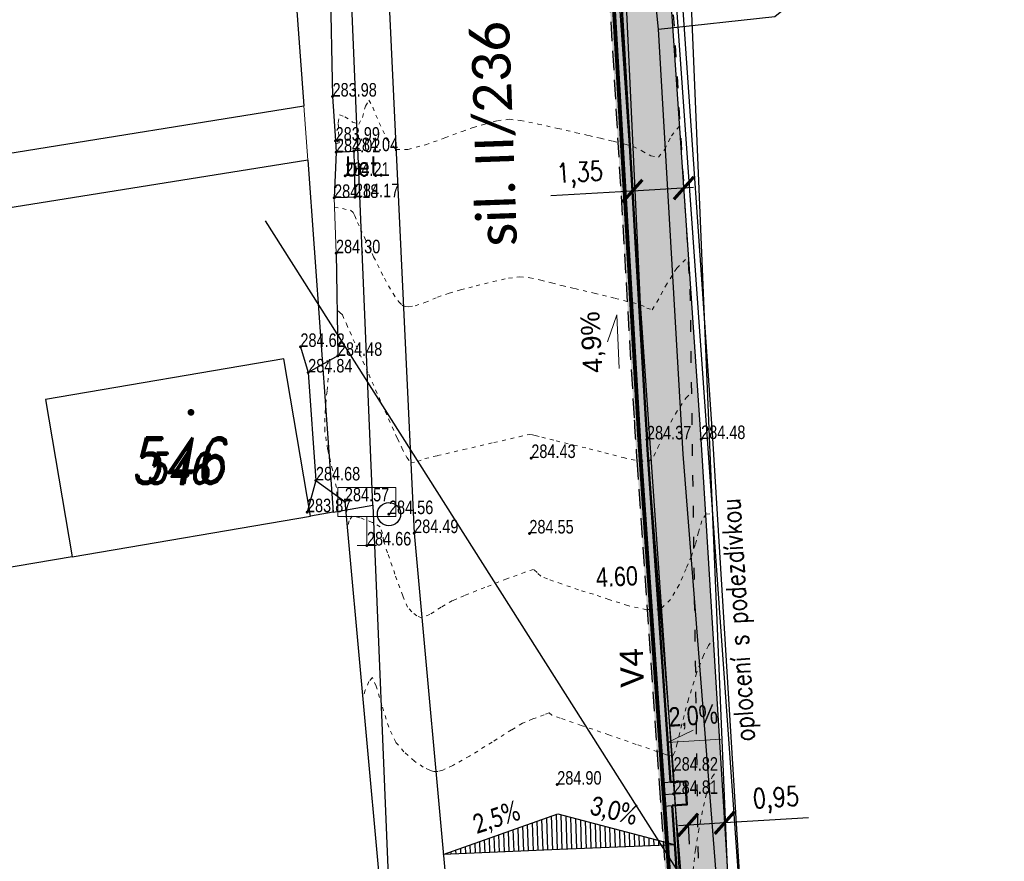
# Model space of a CAD drawing. Header units: feet. Extents: x -783217 to -782936, y -1044805 to -1043930.
# Tile 69 of 81: x -783015 to -782990, y -1044280 to -1044258. Entities that reach past the tile are written whole.
import ezdxf
from ezdxf import colors
from ezdxf.entities.mleader import LeaderData, LeaderLine
from ezdxf.enums import TextEntityAlignment as Align
from ezdxf.math import Vec2, Vec3

# ---------------------------------------------------------------- set-up
doc = ezdxf.new("R2010")
doc.units = ezdxf.units.FT
doc.header["$MEASUREMENT"] = 0
for name, pattern in [('0.09', [0.8, 0.3, -0.5]), ('ACAD_ISO07W100', [3, 0, -3]), ('V1a', [1, 1, 0]), ('ČÁRKOVANÁ', [0.75, 0.5, -0.25])]:
    doc.linetypes.add(name, pattern=pattern)
doc.layers.get('Defpoints').update_dxf_attribs({"lineweight": 9})
for name, color, linetype, lineweight in [('_DZ vodorovné', 5, 'Continuous', 15), ('Dopravní zařízen', 7, 'Continuous', 13), ('K_silniční obrubník', 1, 'Continuous', 50), ('KN_hranice pozemků', 140, 'Continuous', 30), ('KN_slučky', 253, 'Continuous', 9), ('S_RIS', 12, 'Continuous', 9), ('Vrstevnice', 250, 'ACAD_ISO07W100', 15), ('Vrstva 51', 7, 'Continuous', 0), ('Z_BUDOVY', 7, 'Continuous', 30), ('Z_Popisy', 7, 'Continuous', 9), ('Z_vjezd', 30, 'Continuous', 30), ('Z_VÝŠKY', 7, 'Continuous', 9), ('Z_VÝŠKY NETISK', 252, 'Continuous', 9), ('ŠRAFY', 9, 'Continuous', 9)]:
    doc.layers.add(name, color=color, linetype=linetype, lineweight=lineweight)
doc.layers.add('A-sklony', color=7, linetype='Continuous', true_color=0xfa052e)
for name, color, linetype in [('A_kóty', 1, 'Continuous'), ('A_kóty směrová', 1, 'Continuous'), ('A_výšky a sklony', 1, 'Continuous'), ('K-HRANA KOMUNIKACE', 1, 'Continuous'), ('KN_POZEMKY 500', 140, 'Continuous'), ('KN_značky kultur', 7, 'Continuous'), ('KN_čísla pozemků', 140, 'Continuous'), ('nové sklony', 1, 'Continuous'), ('POPISKY NOVÉ STA', 7, 'Continuous'), ('S_CETIN_METALIKA', 6, 'SDELSPOJO'), ('S_CETIN_NEPROVOZ', 8, '0.09'), ('S_KAN_ZN', 32, 'Continuous'), ('S_optický zaměřený', 200, 'SDELSPOJO'), ('Sítě-NN nadzem', 82, 'SILVNNN'), ('Z_hrany ploch', 7, 'Continuous'), ('Z_oploceni', 3, 'PLOTDRTL'), ('Z_PROPUST', 152, 'Continuous'), ('Z_ULICE POPIS', 7, 'Continuous')]:
    doc.layers.add(name, color=color, linetype=linetype)
doc.layers.add('SRF_CHODNÍKY', color=7, linetype='Continuous', lineweight=25, true_color=0xf5f089)
doc.styles.add('calibri', font='calibri.ttf')
doc.styles.add('Legend', font='calibri.ttf')
doc.styles.add('RomanD', font='romand.shx', dxfattribs={"width": 0.7, "oblique": 10})
doc.styles.add('ROMANS', font='romans.shx', dxfattribs={"width": 0.8})
doc.styles.add('Style-cs_Working', font='cs_Working.shx')
doc.styles.add('znacky', font='arial.ttf')
doc.linetypes.add('6.2321', pattern='A,3.5,-4,[24,dgnlstyle-is.shx,S=0.015865,R=0,X=0,Y=0],6,-3,3.5', length=20)
doc.linetypes.add('PLOTDRTL', pattern='A,5,[95,civil.shx,S=1,R=0,X=0,Y=0],5', length=10)
doc.linetypes.add('SDELSPOJO', pattern='A,7,-6,[31,civil.shx,S=1,R=0,X=0,Y=0],-6', length=19)
doc.linetypes.add('SILVNNN', pattern='A,2,-2,2,-6.5,[28,civil.shx,S=1,R=0,X=0,Y=0],-6.5', length=19)
doc.dimstyles.new('situ 250', dxfattribs={"dimscale": 0.25, "dimtxt": 2, "dimasz": 2.2, "dimexe": 2, "dimexo": 2, "dimgap": 0.8, "dimtad": 1, "dimrnd": 0.05, "dimzin": 3, "dimtxsty": 'ROMANS', "dimblk": 'ARCHTICK', "dimcen": 0.09, "dimdle": 1, "dimadec": 1, "dimazin": 3, "dimtfac": 1, "dimtofl": 0, "dimtmove": 0, "dimatfit": 2, "dimldrblk": 'TerminatorOpen_0.5', "dimfxl": 4, "dimfxlon": 1, "dimfrac": 2, "dimtzin": 3, "dimarcsym": 0})

# ---------------------------------------------------------------- blocks, each defined once
blk = doc.blocks.new('6.301')
at = {"layer": 'S_KAN_ZN'}
blk.add_line((-0.5, 0), (0.5, 0), dxfattribs=at)
at = {"layer": 'S_KAN_ZN', "flags": 128}
blk.add_lwpolyline([(-0.5, -0.502), (0.501, -0.502), (0.501, 0.501), (-0.5, 0.501), (-0.5, -0.502)], close=True, dxfattribs=at)
blk = doc.blocks.new('6.200')
at = {"layer": 'S_KAN_ZN', "linetype": 'Continuous'}
blk.add_circle((0, 0), 1, dxfattribs=at)
blk = doc.blocks.new('5.261')
at = {"layer": 'Dopravní zařízen', "linetype": 'Continuous'}
for p, q in [((0, 1.5), (0, 0)), ((-0.5, 0), (0.5, 0))]:
    blk.add_line(p, q, dxfattribs=at)
at = {"layer": 'Dopravní zařízen', "linetype": 'Continuous', "flags": 128}
blk.add_lwpolyline([(-1.5, 1.5), (1.5, 1.5), (1.5, 3), (-1.5, 3), (-1.5, 1.5)], close=True, dxfattribs=at)
blk = doc.blocks.new('4.02_1')
at = {"layer": 'KN_značky kultur', "linetype": 'Continuous'}
h = blk.add_hatch(color=256, dxfattribs=at)
edge = h.paths.add_edge_path()
edge.add_arc((0, 0), 0.175, 0, 360)
blk = doc.blocks.new('_ArchTick')
at = {"color": 0, "linetype": 'ByBlock', "const_width": 0.15}
blk.add_lwpolyline([(-0.5, -0.5), (0.5, 0.5)], dxfattribs=at)
blk = doc.blocks.new('*D39')
at = {"layer": 'A_kóty', "color": 0, "linetype": 'Continuous', "lineweight": -2, "ltscale": 0.5, "transparency": 16777216}
for p, q in [((-782999.167, -1044262.622), (-782999.196, -1044262.123)), ((-782997.835, -1044262.544), (-782997.864, -1044262.044)), ((-782999.167, -1044262.622), (-783001.275, -1044262.746)), ((-782997.585, -1044262.529), (-782999.167, -1044262.622))]:
    blk.add_line(p, q, dxfattribs=at)
at = {"layer": 'Defpoints', "color": 0, "linetype": 'Continuous', "ltscale": 0.5, "transparency": 16777216}
for p in [(-782999.167, -1044262.622), (-782997.83, -1044262.625), (-782999.162, -1044262.703)]:
    blk.add_point(p, dxfattribs=at)
at = {"layer": 'A_kóty', "color": 0, "linetype": 'Continuous', "lineweight": -2, "ltscale": 0.5, "transparency": 16777216, "xscale": 0.55, "yscale": 0.55, "zscale": 0.55}
for p, rotation in [((-782999.167, -1044262.622), 183.3594328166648), ((-782997.835, -1044262.544), 3.359432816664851)]:
    blk.add_blockref('_ArchTick', p, dxfattribs=dict(at, rotation=rotation))
at = {"layer": 'A_kóty', "color": 0, "linetype": 'Continuous', "ltscale": 0.5, "transparency": 16777216, "insert": (-783000.525, -1044262.203), "char_height": 0.5, "attachment_point": 5, "rotation": 3.3594, "style": 'ROMANS'}
blk.add_mtext('1,35', dxfattribs=at)
blk = doc.blocks.new('TerminatorOpen_0.5')
at = {"color": 0, "linetype": 'ByBlock', "lineweight": -2}
for q in [(-1, 0.25), (-1, 0), (-1, -0.25)]:
    blk.add_line((0, 0), q, dxfattribs=at)
blk = doc.blocks.new('SKLON CH')
at = {"layer": 'A_výšky a sklony', "lineweight": 15, "ltscale": 0.1}
blk.add_lwpolyline([(0.437, -0.148), (-0.872, 0.295), (-0.135, 0.336)], dxfattribs=at)
at = {"layer": 'A_výšky a sklony', "style": 'znacky', "width": 0.8}
blk.add_text('2,0%%%', height=0.5, rotation=341.7285, dxfattribs=at).set_placement((-0.674, 0.649))
blk = doc.blocks.new('*D82')
at = {"layer": 'A_kóty směrová', "color": 0, "linetype": 'Continuous', "lineweight": -2, "ltscale": 0.5, "transparency": 16777216}
for p, q in [((-782997.976, -1044279.016), (-782996.779, -1044278.942)), ((-782997.728, -1044278.976), (-782997.696, -1044279.499)), ((-782996.78, -1044278.918), (-782996.748, -1044279.441)), ((-782996.779, -1044278.942), (-782994.614, -1044278.808))]:
    blk.add_line(p, q, dxfattribs=at)
at = {"layer": 'Defpoints', "color": 0, "linetype": 'Continuous', "ltscale": 0.5, "transparency": 16777216}
for p in [(-782997.759, -1044278.477), (-782996.811, -1044278.419), (-782996.779, -1044278.942)]:
    blk.add_point(p, dxfattribs=at)
at = {"layer": 'A_kóty směrová', "color": 0, "linetype": 'Continuous', "lineweight": -2, "ltscale": 0.5, "transparency": 16777216, "xscale": 0.55, "yscale": 0.55, "zscale": 0.55}
for p, rotation in [((-782997.727, -1044279), 183.5293970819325), ((-782996.779, -1044278.942), 3.52939708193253)]:
    blk.add_blockref('_ArchTick', p, dxfattribs=dict(at, rotation=rotation))
at = {"layer": 'A_kóty směrová', "color": 0, "linetype": 'Continuous', "ltscale": 0.5, "transparency": 16777216, "insert": (-782995.452, -1044278.361), "char_height": 0.5, "attachment_point": 5, "rotation": 3.5294, "style": 'ROMANS'}
blk.add_mtext('0,95', dxfattribs=at)

msp = doc.modelspace()

# ---------------------------------------------------------------- hatches: boundary and pattern name
at = {"layer": 'A-sklony'}
h = msp.add_hatch(dxfattribs=at)
h.set_pattern_fill('ANSI31', angle=406.8713)
h.set_pattern_definition([(91.871313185, (-1244709.95436, 173195.39485), (-0.124933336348, -0.004081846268), [])])
h.paths.add_polyline_path([(-782998.053, -1044279.512), (-783004.056, -1044279.767), (-783001.093, -1044278.712)])
at = {"layer": 'SRF_CHODNÍKY', "linetype": 'Continuous', "ltscale": 0.5}
h = msp.add_hatch(color=256, dxfattribs=at)
h.dxf.hatch_style = 1
edge = h.paths.add_edge_path()
edge.add_line((-782993.421, -1044284.929), (-782994.29, -1044283.92))
edge.add_line((-782994.29, -1044283.92), (-782995.825, -1044283.567))
edge.add_arc((-782995.601, -1044282.592), 1, 181.5855, 257.0501, ccw=False)
edge.add_line((-782996.6, -1044282.62), (-782996.64, -1044281.19))
edge.add_line((-782996.64, -1044281.19), (-782997.39, -1044269.03))
edge.add_line((-782997.39, -1044269.03), (-782998.27, -1044256.22))
edge.add_line((-782998.27, -1044256.22), (-782998.36, -1044255.04))
edge.add_line((-782998.36, -1044255.04), (-782998.72, -1044244.8))
edge.add_line((-782998.72, -1044244.8), (-782998.744, -1044244.241))
edge.add_line((-782998.744, -1044244.241), (-782999.638, -1044244.278))
edge.add_line((-782999.638, -1044244.278), (-782999.617, -1044244.778))
edge.add_line((-782999.617, -1044244.778), (-783000.027, -1044244.795))
edge.add_line((-783000.027, -1044244.795), (-782999.77, -1044251.12))
edge.add_line((-782999.77, -1044251.12), (-782999.699, -1044251.117))
edge.add_line((-782999.699, -1044251.117), (-782999.679, -1044251.618))
edge.add_line((-782999.679, -1044251.618), (-782999.75, -1044251.621))
edge.add_line((-782999.75, -1044251.621), (-782999.646, -1044254.181))
edge.add_arc((-782899.728, -1044250.127), 100, 182.3234, 183.35943)
edge.add_line((-782999.556, -1044255.986), (-782998.82, -1044268.526))
edge.add_arc((-782898.992, -1044262.666), 100, 183.35943, 183.94987)
edge.add_line((-782998.755, -1044269.554), (-782998.178, -1044277.9))
edge.add_line((-782998.178, -1044277.9), (-782997.796, -1044277.876))
edge.add_line((-782997.796, -1044277.876), (-782997.759, -1044278.477))
edge.add_line((-782997.759, -1044278.477), (-782998.137, -1044278.503))
edge.add_line((-782998.137, -1044278.503), (-782997.861, -1044282.493))
edge.add_arc((-782993.372, -1044282.183), 4.5, 183.9499, 258.4541)
edge.add_line((-782994.272, -1044286.592), (-782990.347, -1044287.396))
edge.add_line((-782990.347, -1044287.396), (-782990.268, -1044287.009))
edge.add_line((-782990.268, -1044287.009), (-782989.987, -1044285.631))
edge.add_line((-782989.987, -1044285.631), (-782993.421, -1044284.929))
at = {"layer": 'ŠRAFY', "ltscale": 0.5}
h = msp.add_hatch(color=256, dxfattribs=at)
h.dxf.hatch_style = 1
h.paths.add_polyline_path([(-783001.53, -1044207.172, 0.087983), (-783001.779, -1044209.006), (-783000.121, -1044249.863), (-782999.821, -1044249.873), (-783001.479, -1044208.994, -0.087983), (-783001.244, -1044207.263), (-782999.86, -1044202.948, -0.321897), (-782998.922, -1044202.254), (-782998.831, -1044201.956, 0.34229), (-783000.145, -1044202.856), (-783000.533, -1044204.064)])
h.paths.add_polyline_path([(-782994.332, -1044286.886), (-782986.932, -1044288.398), (-782986.87, -1044288.105), (-782994.272, -1044286.592, -0.337044), (-782997.861, -1044282.493), (-782998.137, -1044278.503), (-782997.759, -1044278.477), (-782997.796, -1044277.876), (-782998.178, -1044277.9), (-782998.755, -1044269.554, -0.002576), (-782998.82, -1044268.526), (-782999.556, -1044255.986, -0.004521), (-782999.646, -1044254.181), (-782999.717, -1044252.423), (-783000.014, -1044252.421), (-782999.946, -1044254.193, 0.004521), (-782999.856, -1044256.004), (-782999.12, -1044268.543, 0.002576), (-782999.054, -1044269.575), (-782998.478, -1044277.92), (-782998.16, -1044282.514, 0.337044)])
h.paths.add_polyline_path([(-782984.862, -1044288.821), (-782984.802, -1044288.527), (-782986.87, -1044288.105), (-782986.932, -1044288.398)])

# ---------------------------------------------------------------- linework, layer by layer
at = {"layer": '_DZ vodorovné', "linetype": 'V1a', "const_width": 0.1}
msp.add_lwpolyline([(-783001.658, -1044209.533), (-782999.846, -1044254.189, 0.004521), (-782999.756, -1044255.998), (-782999.02, -1044268.537, 0.002576), (-782998.954, -1044269.568), (-782998.061, -1044282.507)], format="xyb", dxfattribs=at)
at = {"layer": 'A-sklony', "color": 7}
msp.add_lwpolyline([(-783001.052, -1044279.638), (-783001.053, -1044279.638), (-783001.052, -1044279.638), (-783004.056, -1044279.767), (-783001.093, -1044278.712), (-782998.053, -1044279.512)], close=True, dxfattribs=at)
at = {"layer": 'K-HRANA KOMUNIKACE', "linetype": 'ČÁRKOVANÁ'}
for points in [[(-783000.07, -1044251.132), (-782999.946, -1044254.193, 0.004521), (-782999.856, -1044256.004), (-782999.12, -1044268.543, 0.002576), (-782999.054, -1044269.575), (-782998.478, -1044277.92)], [(-782998.478, -1044277.92), (-782998.16, -1044282.514, 0.337044), (-782994.332, -1044286.886), (-782984.862, -1044288.821)]]:
    msp.add_lwpolyline(points, format="xyb", dxfattribs=at)
at = {"layer": 'K_silniční obrubník', "linetype": 'Continuous', "ltscale": 0.5}
for points in [[(-782999.75, -1044251.621), (-782999.646, -1044254.181, 0.004521), (-782999.556, -1044255.986), (-782998.82, -1044268.526, 0.002576), (-782998.755, -1044269.554), (-782998.178, -1044277.9)], [(-782998.137, -1044278.503), (-782997.861, -1044282.493, 0.337044), (-782994.272, -1044286.592), (-782984.802, -1044288.527)]]:
    msp.add_lwpolyline(points, format="xyb", dxfattribs=at)
msp.add_lwpolyline([(-782998.137, -1044278.503), (-782997.759, -1044278.477), (-782997.796, -1044277.876), (-782998.178, -1044277.9)], dxfattribs=at)
at = {"layer": 'KN_hranice pozemků', "linetype": 'Continuous'}
for p, q in [((-782998.26, -1044243), (-782996.57, -1044283.61)), ((-783005.88, -1044270.74), (-783006.71, -1044250.81)), ((-783008.34, -1044251.11), (-783007.66, -1044260.42)), ((-783047.42, -1044266.83), (-783007.66, -1044260.42)), ((-783007.56, -1044261.82), (-783047.27, -1044268.19)), ((-783007.56, -1044261.82), (-783006.9, -1044270.92)), ((-783008.18, -1044266.96), (-783014.34, -1044268.01)), ((-783007.49, -1044271.02), (-783008.18, -1044266.96)), ((-783014.34, -1044268.01), (-783013.65, -1044272.07)), ((-783006.9, -1044270.92), (-783005.88, -1044270.74)), ((-783005.88, -1044270.74), (-783005.17, -1044287.71)), ((-783013.65, -1044272.07), (-783007.49, -1044271.02)), ((-783006.9, -1044270.92), (-783007.49, -1044271.02)), ((-783013.65, -1044272.07), (-783056.57, -1044279.43))]:
    msp.add_line(p, q, dxfattribs=at)
at = {"layer": 'KN_slučky', "linetype": 'Continuous'}
msp.add_line((-783007.66, -1044260.42), (-783007.56, -1044261.82), dxfattribs=at)
at = {"layer": 'nové sklony', "lineweight": 15, "ltscale": 0.1}
msp.add_lwpolyline([(-782999.506, -1044267.204), (-782999.57, -1044265.824), (-782999.813, -1044266.521)], dxfattribs=at)
at = {"layer": 'S_CETIN_METALIKA', "ltscale": 0.2, "flags": 128}
msp.add_lwpolyline([(-782998.49, -1044258.44), (-782995.48, -1044258.11), (-782993.49, -1044256.49), (-782987.81, -1044256.32), (-782979.93, -1044256.19), (-782979.93, -1044255.18)], dxfattribs=at)
at = {"layer": 'S_CETIN_NEPROVOZ'}
msp.add_lwpolyline([(-783001, -1044210.152), (-782997.68, -1044265.16), (-782997.45, -1044281.192), (-782996.76, -1044282.904), (-782994.95, -1044284.968), (-782981.48, -1044288.504), (-782981.386, -1044289.284), (-782981.787, -1044295.27), (-782981.95, -1044296.04), (-782989.04, -1044296.576), (-782991.27, -1044297.568), (-782994.53, -1044301.384), (-782995.43, -1044304.31)], dxfattribs=at)
at = {"layer": 'S_optický zaměřený', "ltscale": 0.2, "flags": 128}
for points in [[(-782998.49, -1044258.44), (-782998.69, -1044256.48), (-782998.72, -1044254.87), (-782999.14, -1044245.6), (-782999.55, -1044238), (-782999.95, -1044230.62), (-783000.16, -1044221.13), (-783000.47, -1044214.65), (-783000.24, -1044213.24), (-783000.14, -1044212.67)], [(-782986.83, -1044295.95), (-782987.67, -1044286.28), (-782994.87, -1044284.49), (-782996.51, -1044283.04), (-782996.99, -1044280.36), (-782997.85, -1044269.42), (-782998.49, -1044258.44)]]:
    msp.add_lwpolyline(points, dxfattribs=at)
at = {"layer": 'S_RIS', "linetype": 'Continuous'}
msp.add_line((-783006.88, -1044262.8), (-783006.83, -1044264.23), dxfattribs=at)
at = {"layer": 'Sítě-NN nadzem', "ltscale": 0.2, "flags": 128}
for points in [[(-782996.236, -1044282.964), (-782999.367, -1044238.858)], [(-782996.236, -1044282.964), (-783008.655, -1044263.387)]]:
    msp.add_lwpolyline(points, dxfattribs=at)
at = {"layer": 'Vrstevnice', "ltscale": 0.04}
for points, elevation in [([(-783006.842, -1044261.398), (-783006.746, -1044261.374), (-783006.759, -1044261.194), (-783006.773, -1044260.858), (-783006.737, -1044260.65), (-783006.598, -1044260.701), (-783006.401, -1044260.838), (-783006.241, -1044260.894), (-783006.147, -1044260.717), (-783006.069, -1044260.43), (-783005.983, -1044260.277), (-783005.878, -1044260.453), (-783005.717, -1044260.858), (-783005.513, -1044261.288), (-783005.28, -1044261.544), (-783004.974, -1044261.545), (-783004.519, -1044261.426), (-783004.017, -1044261.25), (-783003.571, -1044261.081), (-783003.284, -1044260.981), (-783002.979, -1044260.893), (-783002.658, -1044260.806), (-783002.351, -1044260.765), (-783002.06, -1044260.8), (-783001.606, -1044260.889), (-783001.091, -1044261.003), (-783000.62, -1044261.113), (-783000.297, -1044261.188), (-782999.995, -1044261.256), (-782999.666, -1044261.333), (-782999.365, -1044261.408), (-782999.148, -1044261.47), (-782998.922, -1044261.582), (-782998.69, -1044261.709), (-782998.494, -1044261.742), (-782998.332, -1044261.542), (-782998.156, -1044261.195), (-782997.946, -1044260.939), (-782997.943, -1044260.939)], 284), ([(-783006.872, -1044263.038), (-783006.663, -1044263.076), (-783006.453, -1044263.115), (-783006.383, -1044263.177), (-783006.346, -1044263.26), (-783006.272, -1044263.431), (-783006.197, -1044263.594), (-783006.083, -1044263.839), (-783005.858, -1044264.319), (-783005.579, -1044264.875), (-783005.355, -1044265.27), (-783005.207, -1044265.485), (-783005.123, -1044265.57), (-783005.088, -1044265.592), (-783005.045, -1044265.605), (-783004.948, -1044265.614), (-783004.781, -1044265.588), (-783004.532, -1044265.503), (-783004.208, -1044265.366), (-783003.907, -1044265.258), (-783003.608, -1044265.178), (-783003.204, -1044265.07), (-783002.767, -1044264.96), (-783002.37, -1044264.874), (-783002.085, -1044264.837), (-783001.818, -1044264.86), (-783001.536, -1044264.92), (-783001.254, -1044264.995), (-783000.987, -1044265.063), (-783000.654, -1044265.142), (-783000.151, -1044265.263), (-782999.612, -1044265.395), (-782999.169, -1044265.505), (-782998.955, -1044265.562), (-782998.797, -1044265.644), (-782998.654, -1044265.687), (-782998.533, -1044265.494), (-782998.308, -1044265.075), (-782998.022, -1044264.617), (-782997.714, -1044264.311)], 284.2), ([(-783006.802, -1044265.702), (-783006.734, -1044265.762), (-783006.666, -1044265.822), (-783006.561, -1044266.053), (-783006.311, -1044266.618), (-783005.984, -1044267.356), (-783005.65, -1044268.108), (-783005.379, -1044268.715), (-783005.24, -1044269.019), (-783005.126, -1044269.259), (-783005.002, -1044269.506), (-783004.896, -1044269.639), (-783004.724, -1044269.611), (-783004.53, -1044269.535), (-783004.206, -1044269.459), (-783003.532, -1044269.302), (-783002.749, -1044269.121), (-783002.098, -1044268.972), (-783001.82, -1044268.909), (-783001.748, -1044268.922), (-783001.677, -1044268.939), (-783001.512, -1044268.98), (-783001.136, -1044269.074), (-783000.683, -1044269.185), (-783000.285, -1044269.28), (-782999.883, -1044269.383), (-782999.409, -1044269.508), (-782998.988, -1044269.601), (-782998.744, -1044269.611), (-782998.613, -1044269.471), (-782998.51, -1044269.248), (-782998.408, -1044269.037), (-782998.273, -1044268.783), (-782998.054, -1044268.377), (-782997.78, -1044267.962), (-782997.631, -1044267.822)], 284.4), ([(-783006.805, -1044270.493), (-783006.817, -1044270.281), (-783006.921, -1044269.829), (-783007.046, -1044269.289), (-783007.122, -1044268.812), (-783007.112, -1044268.332), (-783007.061, -1044267.779), (-783007.02, -1044267.295), (-783007.037, -1044267.023), (-783007.068, -1044266.997)], 284.6), ([(-782997.162, -1044270.964), (-782997.27, -1044270.976), (-782997.373, -1044271.142), (-782997.458, -1044271.433), (-782997.542, -1044271.765), (-782997.641, -1044272.055), (-782997.776, -1044272.38), (-782997.958, -1044272.795), (-782998.18, -1044273.18), (-782998.437, -1044273.415), (-782998.802, -1044273.441), (-782999.281, -1044273.334), (-782999.774, -1044273.173), (-783000.176, -1044273.042), (-783000.563, -1044272.923), (-783000.999, -1044272.774), (-783001.363, -1044272.642), (-783001.538, -1044272.573), (-783001.633, -1044272.477), (-783001.727, -1044272.397), (-783001.94, -1044272.466), (-783002.412, -1044272.642), (-783002.986, -1044272.865), (-783003.507, -1044273.073), (-783003.817, -1044273.204), (-783004.11, -1044273.373), (-783004.408, -1044273.562), (-783004.61, -1044273.647), (-783004.74, -1044273.598), (-783004.873, -1044273.494), (-783004.978, -1044273.378), (-783005.105, -1044273.081), (-783005.306, -1044272.525), (-783005.499, -1044271.967), (-783005.599, -1044271.667), (-783005.63, -1044271.467), (-783005.688, -1044271.294), (-783005.892, -1044271.182), (-783006.211, -1044271.062), (-783006.41, -1044271.02), (-783006.491, -1044271.139), (-783006.539, -1044271.304)], 284.6), ([(-782997.155, -1044274.308), (-782997.198, -1044274.364), (-782997.331, -1044274.619), (-782997.508, -1044275.08), (-782997.716, -1044275.752), (-782997.89, -1044276.402), (-782998.011, -1044276.895), (-782998.058, -1044277.096), (-782998.092, -1044277.162), (-782998.131, -1044277.22), (-782998.206, -1044277.207), (-782998.289, -1044277.186), (-782998.516, -1044277.108), (-782999.066, -1044276.919), (-782999.777, -1044276.674), (-783000.487, -1044276.429), (-783001.033, -1044276.241), (-783001.253, -1044276.164), (-783001.316, -1044276.106), (-783001.452, -1044276.153), (-783001.74, -1044276.261), (-783002.012, -1044276.375), (-783002.293, -1044276.544), (-783002.792, -1044276.862), (-783003.375, -1044277.221), (-783003.81, -1044277.463), (-783004.071, -1044277.583), (-783004.199, -1044277.62), (-783004.246, -1044277.623), (-783004.297, -1044277.617), (-783004.405, -1044277.588), (-783004.575, -1044277.508), (-783004.804, -1044277.351), (-783005.072, -1044277.11), (-783005.283, -1044276.865), (-783005.464, -1044276.476), (-783005.643, -1044275.917), (-783005.794, -1044275.415), (-783005.89, -1044275.195), (-783005.981, -1044275.295), (-783006.074, -1044275.516), (-783006.135, -1044275.734)], 284.8), ([(-782997.599, -1044280.173), (-782997.537, -1044279.638), (-782997.459, -1044279.176), (-782997.372, -1044278.734), (-782997.262, -1044278.224), (-782997.103, -1044277.762), (-782996.987, -1044277.611)], 285)]:
    msp.add_lwpolyline(points, dxfattribs=dict(at, elevation=elevation))
at = {"layer": 'Vrstva 51', "color": 7, "linetype": 'Continuous', "lineweight": 53}
for p in [(-783006.92, -1044260.18), (-783006.84, -1044261.32), (-783006.83, -1044261.62), (-783006.37, -1044261.59), (-783006.59, -1044262.23), (-783006.88, -1044262.8), (-783006.34, -1044262.78), (-783006.83, -1044264.23), (-783007.75, -1044266.65), (-783006.78, -1044266.88), (-783007.55, -1044267.31), (-782998.79, -1044269.04), (-782997.39, -1044269.03), (-783001.78, -1044269.52), (-783007.35, -1044270.1), (-783006.6, -1044270.64), (-783007.58, -1044270.92), (-783005.46, -1044270.97), (-783004.81, -1044271.46), (-783001.83, -1044271.47), (-783006.03, -1044271.78), (-782998.1, -1044277.6), (-783001.11, -1044277.96), (-782998.1, -1044278.2)]:
    msp.add_point(p, dxfattribs=at)
at = {"layer": 'Z_BUDOVY', "linetype": 'Continuous', "flags": 128}
for points in [[(-783007.75, -1044266.65), (-783007.55, -1044267.31)], [(-783007.35, -1044270.1), (-783007.58, -1044270.92)]]:
    msp.add_lwpolyline(points, dxfattribs=at)
at = {"layer": 'Z_hrany ploch', "linetype": 'Continuous', "flags": 128}
for points in [[(-783018.56, -1044171.48), (-783016.37, -1044175.23), (-783013.48, -1044181.4), (-783013.33, -1044182.61), (-783010.74, -1044190.76), (-783009.14, -1044197.65), (-783008.33, -1044203.87), (-783007.86, -1044208.66), (-783007.32, -1044214.5), (-783006.88, -1044218.02), (-783006.49, -1044227.11), (-783006.56, -1044231.05), (-783006.13, -1044240.7), (-783005.92, -1044245.7), (-783005.87, -1044251.39), (-783005.5, -1044256.89), (-783004.81, -1044271.46), (-783003.9, -1044281.4), (-783003.68, -1044286.25), (-783003.33, -1044292.49)], [(-782971.42, -1044291.55), (-782973.76, -1044290.88), (-782981.98, -1044289.1), (-782991.19, -1044287.23), (-782994.22, -1044286.19), (-782995, -1044285.37), (-782996.25, -1044283.82), (-782997.92, -1044280.7), (-782998.1, -1044277.6), (-782998.79, -1044269.04), (-782999.4, -1044256.15), (-782999.38, -1044254.68), (-782999.53, -1044251.12), (-782999.8, -1044245.11), (-782999.99, -1044238.08), (-783001.13, -1044218.06), (-783001.17, -1044209.35), (-782998.85, -1044202.91), (-782997.8, -1044202.55), (-782997.09, -1044202.57), (-782996.93, -1044202.03), (-782993.14, -1044201.75), (-782991.96, -1044201.79)], [(-783006.83, -1044261.62), (-783006.37, -1044261.59), (-783006.34, -1044262.78), (-783006.88, -1044262.8)]]:
    msp.add_lwpolyline(points, dxfattribs=at)
at = {"layer": 'Z_oploceni', "ltscale": 0.5, "flags": 128}
for points in [[(-783007.25, -1044241.55), (-783007.35, -1044245.79), (-783007.32, -1044250.77), (-783006.98, -1044257.21), (-783006.92, -1044260.18)], [(-782973.25, -1044289.37), (-782981.86, -1044287.13), (-782990.55, -1044284.78), (-782994.29, -1044283.92), (-782996.64, -1044281.19), (-782997.39, -1044269.03), (-782998.27, -1044256.22)], [(-783006.92, -1044260.18), (-783006.84, -1044261.32)], [(-783006.84, -1044261.32), (-783006.83, -1044261.62)], [(-783006.83, -1044264.23), (-783006.78, -1044266.88), (-783007.55, -1044267.31)], [(-783007.35, -1044270.1), (-783006.6, -1044270.64), (-783005.65, -1044281.05), (-783005.37, -1044286.66), (-783005.35, -1044286.94)]]:
    msp.add_lwpolyline(points, dxfattribs=at)
at = {"layer": 'Z_oploceni', "linetype": 'ByBlock', "ltscale": 0.5, "flags": 128}
msp.add_lwpolyline([(-782973.174, -1044289.08), (-782981.783, -1044286.84), (-782990.477, -1044284.489), (-782994.127, -1044283.65), (-782996.347, -1044281.071), (-782997.091, -1044269.01), (-782997.971, -1044256.199)], dxfattribs=at)
at = {"layer": 'Z_PROPUST', "linetype": '6.2321', "ltscale": 0.1}
msp.add_lwpolyline([(-782995.477, -1044340.351), (-782996.02, -1044303.04), (-782998.078, -1044278.195), (-782999.939, -1044251.377), (-783002.61, -1044182.797)], dxfattribs=at)
at = {"layer": 'Z_vjezd'}
msp.add_line((-783006.83, -1044261.62), (-783006.88, -1044262.8), dxfattribs=at)
at = {"layer": 'Z_vjezd', "flags": 128}
msp.add_lwpolyline([(-783007.55, -1044267.31), (-783007.35, -1044270.1)], dxfattribs=at)

# ---------------------------------------------------------------- block references
at = {"layer": 'A_výšky a sklony', "linetype": 'Continuous', "rotation": 22.3122485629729}
msp.add_blockref('SKLON CH', (-782997.34, -1044276.812), dxfattribs=at)
at = {"layer": 'Dopravní zařízen', "linetype": 'Continuous', "xscale": 0.5, "yscale": 0.5, "zscale": 0.5}
msp.add_blockref('5.261', (-783006.03, -1044271.78), dxfattribs=at)
at = {"layer": 'KN_značky kultur', "linetype": 'Continuous', "xscale": 0.5, "yscale": 0.5}
msp.add_blockref('4.02_1', (-783010.58, -1044268.34), dxfattribs=at)
at = {"layer": 'S_KAN_ZN', "linetype": 'Continuous', "xscale": 0.3, "yscale": 0.3, "zscale": 0.5}
msp.add_blockref('6.200', (-783005.46, -1044270.97), dxfattribs=at)
at = {"layer": 'S_KAN_ZN', "linetype": 'Continuous', "xscale": 0.6000000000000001, "yscale": 0.6000000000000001, "zscale": 0.5, "rotation": 3.503552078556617}
msp.add_blockref('6.301', (-782998.078, -1044278.195), dxfattribs=at)

# ---------------------------------------------------------------- texts
at = {"layer": '_DZ vodorovné', "linetype": 'V1a', "style": 'Legend'}
msp.add_text('V4', height=0.6, rotation=91.7164, dxfattribs=at).set_placement((-782999.466, -1044275.455), align=Align.TOP_LEFT)
at = {"layer": 'A-sklony', "color": 7, "lineweight": 30, "style": 'Legend', "width": 0.8}
for tag, p, rotation in [('2,5%', (-783003.196, -1044279.239), 18.3547), ('3,0%', (-783000.304, -1044278.722), 346.4871)]:
    msp.add_attdef(tag, p, '2,5%', height=0.5, rotation=rotation, dxfattribs=at)
at = {"layer": 'A_výšky a sklony', "style": 'znacky', "width": 0.8}
msp.add_text('4.60', height=0.5, rotation=2.5808, dxfattribs=at).set_placement((-783000.099, -1044272.857))
at = {"layer": 'KN_POZEMKY 500', "color": 5, "linetype": 'Continuous', "style": 'RomanD', "oblique": 10, "width": 0.8}
msp.add_text('546', height=1.2, dxfattribs=at).set_placement((-783010.92, -1044270.19), align=Align.CENTER)
at = {"layer": 'KN_čísla pozemků', "color": 5, "linetype": 'Continuous', "style": 'RomanD', "oblique": 10, "width": 0.8}
msp.add_text('546', height=0.8, dxfattribs=at).set_placement((-783010.92, -1044270.19), align=Align.CENTER)
at = {"layer": 'nové sklony', "style": 'znacky'}
msp.add_text('4,9%%%', height=0.5, rotation=93.1711, dxfattribs=at).set_placement((-782999.936, -1044267.31))
at = {"layer": 'Z_Popisy', "linetype": 'Continuous', "style": 'ROMANS', "width": 0.8}
msp.add_text('bet.', height=0.5, dxfattribs=at).set_placement((-783006.59, -1044262.23))
at = {"layer": 'Z_ULICE POPIS', "linetype": 'Continuous', "style": 'calibri'}
msp.add_text('sil. II/236', height=1, rotation=92.0488, dxfattribs=at).set_placement((-783002.752, -1044261.147), align=Align.MIDDLE_CENTER)
at = {"layer": 'Z_VÝŠKY', "linetype": 'Continuous', "style": 'Style-cs_Working', "width": 0.8}
for s, p in [('283.98', (-783006.92, -1044260.18)), ('283.99', (-783006.84, -1044261.32)), ('284.21', (-783006.59, -1044262.23)), ('284.18', (-783006.88, -1044262.8)), ('284.30', (-783006.83, -1044264.23)), ('284.62', (-783007.75, -1044266.65)), ('284.84', (-783007.55, -1044267.31)), ('284.37', (-782998.79, -1044269.04)), ('284.43', (-783001.78, -1044269.52)), ('284.68', (-783007.35, -1044270.1)), ('283.87', (-783007.58, -1044270.92)), ('284.56', (-783005.46, -1044270.97)), ('284.55', (-783001.83, -1044271.47)), ('284.66', (-783006.03, -1044271.78)), ('284.82', (-782998.1, -1044277.6)), ('284.90', (-783001.11, -1044277.96)), ('284.81', (-782998.1, -1044278.2))]:
    msp.add_text(s, height=0.35, dxfattribs=at).set_placement(p)
at = {"layer": 'Z_VÝŠKY NETISK', "linetype": 'Continuous', "style": 'Style-cs_Working', "width": 0.8}
for s, p in [('284.02', (-783006.83, -1044261.62)), ('284.04', (-783006.37, -1044261.59)), ('284.17', (-783006.34, -1044262.78)), ('284.48', (-783006.78, -1044266.88)), ('284.48', (-782997.39, -1044269.03)), ('284.57', (-783006.6, -1044270.64)), ('284.49', (-783004.81, -1044271.46))]:
    msp.add_text(s, height=0.35, dxfattribs=at).set_placement(p)

# ---------------------------------------------------------------- dimensions: what is measured, and where the dimension line sits
at = {"layer": 'A_kóty', "linetype": 'Continuous', "ltscale": 0.5}
dim = msp.add_aligned_dim(p1=(-782997.83, -1044262.625), p2=(-782999.162, -1044262.703), distance=-0.082, dimstyle='situ 250', dxfattribs=at)
dim.commit()
dim.dimension.update_dxf_attribs({"geometry": '*D39', "text_midpoint": (-783000.525, -1044262.203)})
at = {"layer": 'A_kóty směrová', "linetype": 'Continuous', "ltscale": 0.5}
dim = msp.add_aligned_dim(p1=(-782997.759, -1044278.477), p2=(-782996.811, -1044278.419), distance=-0.524, dimstyle='situ 250', dxfattribs=at)
dim.commit()
dim.dimension.update_dxf_attribs({"geometry": '*D82', "text_midpoint": (-782995.452, -1044278.361)})

# ---------------------------------------------------------------- leaders
at = {"layer": 'POPISKY NOVÉ STA', "color": 3, "linetype": 'ByBlock', "lineweight": 13}
ml = msp.add_multileader_mtext('Standard', dxfattribs=at)
ml.set_content('oplocení s podezdívkou', color=3, style='ROMANS')
ml.set_leader_properties()
ml.build(insert=Vec2(0, 0))
ml.multileader.update_dxf_attribs({"leader_type": 0, "text_right_attachment_type": 6, "dogleg_length": 0.36, "arrow_head_size": 0.3})
ctx = ml.context
ctx.base_point, ctx.char_height, ctx.arrow_head_size, ctx.landing_gap_size, ctx.plane_origin, ctx.plane_x_axis, ctx.plane_y_axis = Vec3(-782996.166, -1044276.924), 0.5, 0.3, 0.09, Vec3(-782998.112, -1044277.182), Vec3(-0.060776, 0.998151), Vec3(-0.998151, -0.060776)
ctx.right_attachment = 6
notes = []
notes.append((ctx, [(0, (1, 1, 0), (-782996.144, -1044277.284), (-0.060776, 0.998151), 0.36, [(0, [(-782998.112, -1044277.182)], 0, [])])]))
ctx.mtext.insert, ctx.mtext.text_direction, ctx.mtext.rotation, ctx.mtext.flow_direction = Vec3(-782996.504, -1044276.855), Vec3(-0.060776, 0.998151), 1.63161, 5
for ctx, leaders in notes:
    for number, flags, end, landing, length, lines in leaders:
        leader = LeaderData()
        leader.index, (leader.has_last_leader_line, leader.has_dogleg_vector, leader.attachment_direction) = number, flags
        leader.last_leader_point, leader.dogleg_vector, leader.dogleg_length = Vec3(end), Vec3(landing), length
        for number, points, colour, breaks in lines:
            line = LeaderLine()
            line.index, line.vertices, line.color, line.breaks = number, Vec3.list(points), colors.encode_raw_color(colour), breaks
            leader.lines.append(line)
        ctx.leaders.append(leader)

doc.saveas('drawing.dxf')
